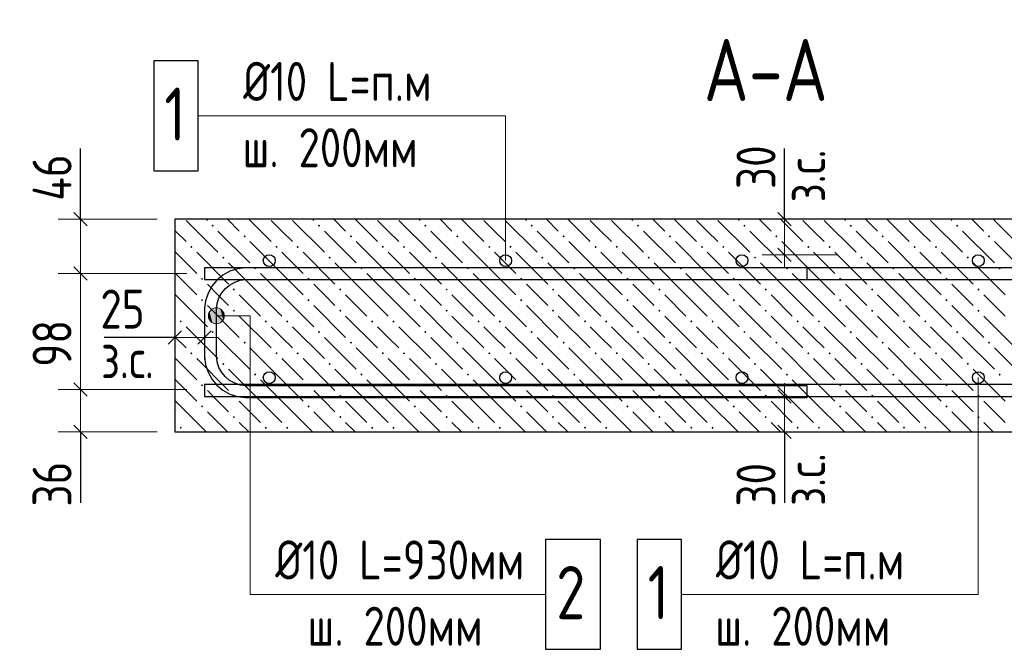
# Model space of a CAD drawing. Header units: millimetres. Extents: x 40580 to 1168286, y -220995 to 81020.
# Tile 141 of 194: x 443527 to 449082, y -100320 to -96767. Entities that reach past the tile are written whole.
import ezdxf

# ---------------------------------------------------------------- set-up
doc = ezdxf.new("R2010")
doc.units = ezdxf.units.MM
for name, color, linetype, lineweight in [('Standard', 7, 'Continuous', 25), ('ЖБ Перекрытие верхний уровень', 7, 'Continuous', 35), ('Позиционная метка линия выноска', 7, 'Continuous', 13), ('Позиционная метка номер позиции', 7, 'Continuous', 13), ('Фоновоя арматура Х1', 52, 'Continuous', 25)]:
    doc.layers.add(name, color=color, linetype=linetype, lineweight=lineweight)
doc.layers.add('Размерная выноска', color=7, linetype='Continuous')
doc.styles.add('GOST 2.304', font='isocpeur.ttf', dxfattribs={"width": 0.8})
doc.styles.add('GOST 2.304-81', font='txt')

msp = doc.modelspace()

# ---------------------------------------------------------------- hatches: boundary and pattern name
at = {"layer": 'ЖБ Перекрытие верхний уровень', "linetype": 'Continuous', "lineweight": 13, "transparency": 33554687}
for points in [[(444609.1, -97929.7), (444615.7, -97923.2), (444622.1, -97929.7), (444615.7, -97936.2)], [(445209.1, -97929.7), (445215.7, -97923.2), (445222.1, -97929.7), (445215.7, -97936.2)], [(445809.1, -97929.7), (445815.7, -97923.2), (445822.1, -97929.7), (445815.7, -97936.2)], [(446409.1, -97929.7), (446415.7, -97923.2), (446422.1, -97929.7), (446415.7, -97936.2)], [(447009.1, -97929.7), (447015.7, -97923.2), (447022.1, -97929.7), (447015.7, -97936.2)], [(447609.1, -97929.7), (447615.7, -97923.2), (447622.1, -97929.7), (447615.7, -97936.2)], [(448209.1, -97929.7), (448215.7, -97923.2), (448222.1, -97929.7), (448215.7, -97936.2)], [(448809.1, -97929.7), (448815.7, -97923.2), (448822.1, -97929.7), (448815.7, -97936.2)], [(444789.1, -97989.7), (444795.7, -97983.2), (444802.2, -97989.7), (444795.7, -97996.2)], [(445389.1, -97989.7), (445395.7, -97983.2), (445402.2, -97989.7), (445395.7, -97996.2)], [(445989.1, -97989.7), (445995.7, -97983.2), (446002.2, -97989.7), (445995.7, -97996.2)], [(446589.1, -97989.7), (446595.7, -97983.2), (446602.2, -97989.7), (446595.7, -97996.2)], [(447189.1, -97989.7), (447195.7, -97983.2), (447202.2, -97989.7), (447195.7, -97996.2)], [(447789.1, -97989.7), (447795.7, -97983.2), (447802.2, -97989.7), (447795.7, -97996.2)], [(448389.1, -97989.7), (448395.7, -97983.2), (448402.2, -97989.7), (448395.7, -97996.2)], [(448989.1, -97989.7), (448995.7, -97983.2), (449002.2, -97989.7), (448995.7, -97996.2)], [(444489.1, -98049.7), (444495.7, -98043.2), (444502.2, -98049.7), (444495.7, -98056.2)], [(444969.1, -98049.7), (444975.6, -98043.2), (444982.2, -98049.7), (444975.6, -98056.2)], [(445089.1, -98049.7), (445095.7, -98043.2), (445102.2, -98049.7), (445095.7, -98056.2)], [(445569.1, -98049.7), (445575.6, -98043.2), (445582.2, -98049.7), (445575.6, -98056.2)], [(445689.1, -98049.7), (445695.7, -98043.2), (445702.2, -98049.7), (445695.7, -98056.2)], [(446169.1, -98049.7), (446175.6, -98043.2), (446182.2, -98049.7), (446175.6, -98056.2)], [(446289.1, -98049.7), (446295.7, -98043.2), (446302.2, -98049.7), (446295.7, -98056.2)], [(446769.1, -98049.7), (446775.6, -98043.2), (446782.2, -98049.7), (446775.6, -98056.2)], [(446889.1, -98049.7), (446895.7, -98043.2), (446902.2, -98049.7), (446895.7, -98056.2)], [(447369.1, -98049.7), (447375.6, -98043.2), (447382.2, -98049.7), (447375.6, -98056.2)], [(447489.1, -98049.7), (447495.7, -98043.2), (447502.2, -98049.7), (447495.7, -98056.2)], [(447969.1, -98049.7), (447975.6, -98043.2), (447982.2, -98049.7), (447975.6, -98056.2)], [(448089.1, -98049.7), (448095.7, -98043.2), (448102.2, -98049.7), (448095.7, -98056.2)], [(448569.1, -98049.7), (448575.6, -98043.2), (448582.2, -98049.7), (448575.6, -98056.2)], [(448689.1, -98049.7), (448695.7, -98043.2), (448702.2, -98049.7), (448695.7, -98056.2)], [(444669.1, -98109.7), (444675.6, -98103.2), (444682.2, -98109.7), (444675.6, -98116.2)], [(445269.1, -98109.7), (445275.6, -98103.2), (445282.2, -98109.7), (445275.6, -98116.2)], [(445869.1, -98109.7), (445875.6, -98103.2), (445882.2, -98109.7), (445875.6, -98116.2)], [(446469.1, -98109.7), (446475.6, -98103.2), (446482.2, -98109.7), (446475.6, -98116.2)], [(447069.1, -98109.7), (447075.6, -98103.2), (447082.2, -98109.7), (447075.6, -98116.2)], [(447669.1, -98109.7), (447675.6, -98103.2), (447682.2, -98109.7), (447675.6, -98116.2)], [(448269.1, -98109.7), (448275.6, -98103.2), (448282.2, -98109.7), (448275.6, -98116.2)], [(448869.1, -98109.7), (448875.6, -98103.2), (448882.2, -98109.7), (448875.6, -98116.2)], [(444849.1, -98169.7), (444855.6, -98163.2), (444862.1, -98169.7), (444855.6, -98176.2)], [(445449.1, -98169.7), (445455.6, -98163.2), (445462.1, -98169.7), (445455.6, -98176.2)], [(446049.1, -98169.7), (446055.6, -98163.2), (446062.1, -98169.7), (446055.6, -98176.2)], [(446649.1, -98169.7), (446655.6, -98163.2), (446662.1, -98169.7), (446655.6, -98176.2)], [(447249.1, -98169.7), (447255.6, -98163.2), (447262.1, -98169.7), (447255.6, -98176.2)], [(447849.1, -98169.7), (447855.6, -98163.2), (447862.1, -98169.7), (447855.6, -98176.2)], [(448449.1, -98169.7), (448455.6, -98163.2), (448462.1, -98169.7), (448455.6, -98176.2)], [(449049.1, -98169.7), (449055.6, -98163.2), (449062.1, -98169.7), (449055.6, -98176.2)], [(444549.1, -98229.7), (444555.6, -98223.2), (444562.1, -98229.7), (444555.6, -98236.2)], [(445149.1, -98229.7), (445155.6, -98223.2), (445162.1, -98229.7), (445155.6, -98236.2)], [(445749.1, -98229.7), (445755.6, -98223.2), (445762.1, -98229.7), (445755.6, -98236.2)], [(446349.1, -98229.7), (446355.6, -98223.2), (446362.1, -98229.7), (446355.6, -98236.2)], [(446949.1, -98229.7), (446955.6, -98223.2), (446962.1, -98229.7), (446955.6, -98236.2)], [(447549.1, -98229.7), (447555.6, -98223.2), (447562.1, -98229.7), (447555.6, -98236.2)], [(448149.1, -98229.7), (448155.6, -98223.2), (448162.1, -98229.7), (448155.6, -98236.2)], [(448749.1, -98229.7), (448755.6, -98223.2), (448762.1, -98229.7), (448755.6, -98236.2)], [(444729.2, -98289.7), (444735.6, -98283.2), (444742.1, -98289.7), (444735.6, -98296.2)], [(445329.2, -98289.7), (445335.6, -98283.2), (445342.1, -98289.7), (445335.6, -98296.2)], [(445929.2, -98289.7), (445935.6, -98283.2), (445942.1, -98289.7), (445935.6, -98296.2)], [(446529.2, -98289.7), (446535.6, -98283.2), (446542.1, -98289.7), (446535.6, -98296.2)], [(447129.2, -98289.7), (447135.6, -98283.2), (447142.1, -98289.7), (447135.6, -98296.2)], [(447729.2, -98289.7), (447735.6, -98283.2), (447742.1, -98289.7), (447735.6, -98296.2)], [(448329.2, -98289.7), (448335.6, -98283.2), (448342.1, -98289.7), (448335.6, -98296.2)], [(448929.2, -98289.7), (448935.6, -98283.2), (448942.1, -98289.7), (448935.6, -98296.2)], [(444549.1, -98349.7), (444555.6, -98343.2), (444562.1, -98349.7), (444555.6, -98356.2)], [(445149.1, -98349.7), (445155.6, -98343.2), (445162.1, -98349.7), (445155.6, -98356.2)], [(445749.1, -98349.7), (445755.6, -98343.2), (445762.1, -98349.7), (445755.6, -98356.2)], [(446349.1, -98349.7), (446355.6, -98343.2), (446362.1, -98349.7), (446355.6, -98356.2)], [(446949.1, -98349.7), (446955.6, -98343.2), (446962.1, -98349.7), (446955.6, -98356.2)], [(447549.1, -98349.7), (447555.6, -98343.2), (447562.1, -98349.7), (447555.6, -98356.2)], [(448149.1, -98349.7), (448155.6, -98343.2), (448162.1, -98349.7), (448155.6, -98356.2)], [(448749.1, -98349.7), (448755.6, -98343.2), (448762.1, -98349.7), (448755.6, -98356.2)], [(444729.2, -98409.7), (444735.6, -98403.2), (444742.1, -98409.7), (444735.6, -98416.2)], [(445329.2, -98409.7), (445335.6, -98403.2), (445342.1, -98409.7), (445335.6, -98416.2)], [(445929.2, -98409.7), (445935.6, -98403.2), (445942.1, -98409.7), (445935.6, -98416.2)], [(446529.2, -98409.7), (446535.6, -98403.2), (446542.1, -98409.7), (446535.6, -98416.2)], [(447129.2, -98409.7), (447135.6, -98403.2), (447142.1, -98409.7), (447135.6, -98416.2)], [(447729.2, -98409.7), (447735.6, -98403.2), (447742.1, -98409.7), (447735.6, -98416.2)], [(448329.2, -98409.7), (448335.6, -98403.2), (448342.1, -98409.7), (448335.6, -98416.2)], [(448929.2, -98409.7), (448935.6, -98403.2), (448942.1, -98409.7), (448935.6, -98416.2)], [(444429.2, -98469.7), (444435.6, -98463.2), (444442.1, -98469.7), (444435.6, -98476.2)], [(444909.1, -98469.7), (444915.7, -98463.2), (444922.1, -98469.7), (444915.7, -98476.2)], [(445029.2, -98469.7), (445035.6, -98463.2), (445042.1, -98469.7), (445035.6, -98476.2)], [(445509.1, -98469.7), (445515.7, -98463.2), (445522.1, -98469.7), (445515.7, -98476.2)], [(445629.2, -98469.7), (445635.6, -98463.2), (445642.1, -98469.7), (445635.6, -98476.2)], [(446109.1, -98469.7), (446115.7, -98463.2), (446122.1, -98469.7), (446115.7, -98476.2)], [(446229.2, -98469.7), (446235.6, -98463.2), (446242.1, -98469.7), (446235.6, -98476.2)], [(446709.1, -98469.7), (446715.7, -98463.2), (446722.1, -98469.7), (446715.7, -98476.2)], [(446829.2, -98469.7), (446835.6, -98463.2), (446842.1, -98469.7), (446835.6, -98476.2)], [(447309.1, -98469.7), (447315.7, -98463.2), (447322.1, -98469.7), (447315.7, -98476.2)], [(447429.2, -98469.7), (447435.6, -98463.2), (447442.1, -98469.7), (447435.6, -98476.2)], [(447909.1, -98469.7), (447915.7, -98463.2), (447922.1, -98469.7), (447915.7, -98476.2)], [(448029.2, -98469.7), (448035.6, -98463.2), (448042.1, -98469.7), (448035.6, -98476.2)], [(448509.1, -98469.7), (448515.7, -98463.2), (448522.1, -98469.7), (448515.7, -98476.2)], [(448629.2, -98469.7), (448635.6, -98463.2), (448642.1, -98469.7), (448635.6, -98476.2)], [(444609.1, -98529.7), (444615.7, -98523.2), (444622.1, -98529.7), (444615.7, -98536.2)], [(445209.1, -98529.7), (445215.7, -98523.2), (445222.1, -98529.7), (445215.7, -98536.2)], [(445809.1, -98529.7), (445815.7, -98523.2), (445822.1, -98529.7), (445815.7, -98536.2)], [(446409.1, -98529.7), (446415.7, -98523.2), (446422.1, -98529.7), (446415.7, -98536.2)], [(447009.1, -98529.7), (447015.7, -98523.2), (447022.1, -98529.7), (447015.7, -98536.2)], [(447609.1, -98529.7), (447615.7, -98523.2), (447622.1, -98529.7), (447615.7, -98536.2)], [(448209.1, -98529.7), (448215.7, -98523.2), (448222.1, -98529.7), (448215.7, -98536.2)], [(448809.1, -98529.7), (448815.7, -98523.2), (448822.1, -98529.7), (448815.7, -98536.2)], [(444789.1, -98589.7), (444795.7, -98583.2), (444802.2, -98589.7), (444795.7, -98596.2)], [(445389.1, -98589.7), (445395.7, -98583.2), (445402.2, -98589.7), (445395.7, -98596.2)], [(445989.1, -98589.7), (445995.7, -98583.2), (446002.2, -98589.7), (445995.7, -98596.2)], [(446589.1, -98589.7), (446595.7, -98583.2), (446602.2, -98589.7), (446595.7, -98596.2)], [(447189.1, -98589.7), (447195.7, -98583.2), (447202.2, -98589.7), (447195.7, -98596.2)], [(447789.1, -98589.7), (447795.7, -98583.2), (447802.2, -98589.7), (447795.7, -98596.2)], [(448389.1, -98589.7), (448395.7, -98583.2), (448402.2, -98589.7), (448395.7, -98596.2)], [(448989.1, -98589.7), (448995.7, -98583.2), (449002.2, -98589.7), (448995.7, -98596.2)], [(444489.1, -98649.7), (444495.7, -98643.2), (444502.2, -98649.7), (444495.7, -98656.2)], [(444969.1, -98649.7), (444975.6, -98643.2), (444982.2, -98649.7), (444975.6, -98656.2)], [(445089.1, -98649.7), (445095.7, -98643.2), (445102.2, -98649.7), (445095.7, -98656.2)], [(445569.1, -98649.7), (445575.6, -98643.2), (445582.2, -98649.7), (445575.6, -98656.2)], [(445689.1, -98649.7), (445695.7, -98643.2), (445702.2, -98649.7), (445695.7, -98656.2)], [(446169.1, -98649.7), (446175.6, -98643.2), (446182.2, -98649.7), (446175.6, -98656.2)], [(446289.1, -98649.7), (446295.7, -98643.2), (446302.2, -98649.7), (446295.7, -98656.2)], [(446769.1, -98649.7), (446775.6, -98643.2), (446782.2, -98649.7), (446775.6, -98656.2)], [(446889.1, -98649.7), (446895.7, -98643.2), (446902.2, -98649.7), (446895.7, -98656.2)], [(447369.1, -98649.7), (447375.6, -98643.2), (447382.2, -98649.7), (447375.6, -98656.2)], [(447489.1, -98649.7), (447495.7, -98643.2), (447502.2, -98649.7), (447495.7, -98656.2)], [(447969.1, -98649.7), (447975.6, -98643.2), (447982.2, -98649.7), (447975.6, -98656.2)], [(448089.1, -98649.7), (448095.7, -98643.2), (448102.2, -98649.7), (448095.7, -98656.2)], [(448569.1, -98649.7), (448575.6, -98643.2), (448582.2, -98649.7), (448575.6, -98656.2)], [(448689.1, -98649.7), (448695.7, -98643.2), (448702.2, -98649.7), (448695.7, -98656.2)], [(444669.1, -98709.7), (444675.6, -98703.2), (444682.2, -98709.7), (444675.6, -98716.2)], [(445269.1, -98709.7), (445275.6, -98703.2), (445282.2, -98709.7), (445275.6, -98716.2)], [(445869.1, -98709.7), (445875.6, -98703.2), (445882.2, -98709.7), (445875.6, -98716.2)], [(446469.1, -98709.7), (446475.6, -98703.2), (446482.2, -98709.7), (446475.6, -98716.2)], [(447069.1, -98709.7), (447075.6, -98703.2), (447082.2, -98709.7), (447075.6, -98716.2)], [(447669.1, -98709.7), (447675.6, -98703.2), (447682.2, -98709.7), (447675.6, -98716.2)], [(448269.1, -98709.7), (448275.6, -98703.2), (448282.2, -98709.7), (448275.6, -98716.2)], [(448869.1, -98709.7), (448875.6, -98703.2), (448882.2, -98709.7), (448875.6, -98716.2)], [(444849.1, -98769.7), (444855.6, -98763.2), (444862.1, -98769.7), (444855.6, -98776.2)], [(445449.1, -98769.7), (445455.6, -98763.2), (445462.1, -98769.7), (445455.6, -98776.2)], [(446049.1, -98769.7), (446055.6, -98763.2), (446062.1, -98769.7), (446055.6, -98776.2)], [(446649.1, -98769.7), (446655.6, -98763.2), (446662.1, -98769.7), (446655.6, -98776.2)], [(447249.1, -98769.7), (447255.6, -98763.2), (447262.1, -98769.7), (447255.6, -98776.2)], [(447849.1, -98769.7), (447855.6, -98763.2), (447862.1, -98769.7), (447855.6, -98776.2)], [(448449.1, -98769.7), (448455.6, -98763.2), (448462.1, -98769.7), (448455.6, -98776.2)], [(449049.1, -98769.7), (449055.6, -98763.2), (449062.1, -98769.7), (449055.6, -98776.2)], [(444549.1, -98829.7), (444555.6, -98823.2), (444562.1, -98829.7), (444555.6, -98836.2)], [(445149.1, -98829.7), (445155.6, -98823.2), (445162.1, -98829.7), (445155.6, -98836.2)], [(445749.1, -98829.7), (445755.6, -98823.2), (445762.1, -98829.7), (445755.6, -98836.2)], [(446349.1, -98829.7), (446355.6, -98823.2), (446362.1, -98829.7), (446355.6, -98836.2)], [(446949.1, -98829.7), (446955.6, -98823.2), (446962.1, -98829.7), (446955.6, -98836.2)], [(447549.1, -98829.7), (447555.6, -98823.2), (447562.1, -98829.7), (447555.6, -98836.2)], [(448149.1, -98829.7), (448155.6, -98823.2), (448162.1, -98829.7), (448155.6, -98836.2)], [(448749.1, -98829.7), (448755.6, -98823.2), (448762.1, -98829.7), (448755.6, -98836.2)], [(444729.2, -98889.7), (444735.6, -98883.2), (444742.1, -98889.7), (444735.6, -98896.2)], [(445329.2, -98889.7), (445335.6, -98883.2), (445342.1, -98889.7), (445335.6, -98896.2)], [(445929.2, -98889.7), (445935.6, -98883.2), (445942.1, -98889.7), (445935.6, -98896.2)], [(446529.2, -98889.7), (446535.6, -98883.2), (446542.1, -98889.7), (446535.6, -98896.2)], [(447129.2, -98889.7), (447135.6, -98883.2), (447142.1, -98889.7), (447135.6, -98896.2)], [(447729.2, -98889.7), (447735.6, -98883.2), (447742.1, -98889.7), (447735.6, -98896.2)], [(448329.2, -98889.7), (448335.6, -98883.2), (448342.1, -98889.7), (448335.6, -98896.2)], [(448929.2, -98889.7), (448935.6, -98883.2), (448942.1, -98889.7), (448935.6, -98896.2)], [(444549.1, -98949.7), (444555.6, -98943.2), (444562.1, -98949.7), (444555.6, -98956.2)], [(445149.1, -98949.7), (445155.6, -98943.2), (445162.1, -98949.7), (445155.6, -98956.2)], [(445749.1, -98949.7), (445755.6, -98943.2), (445762.1, -98949.7), (445755.6, -98956.2)], [(446349.1, -98949.7), (446355.6, -98943.2), (446362.1, -98949.7), (446355.6, -98956.2)], [(446949.1, -98949.7), (446955.6, -98943.2), (446962.1, -98949.7), (446955.6, -98956.2)], [(447549.1, -98949.7), (447555.6, -98943.2), (447562.1, -98949.7), (447555.6, -98956.2)], [(448149.1, -98949.7), (448155.6, -98943.2), (448162.1, -98949.7), (448155.6, -98956.2)], [(448749.1, -98949.7), (448755.6, -98943.2), (448762.1, -98949.7), (448755.6, -98956.2)], [(444729.2, -99009.7), (444735.6, -99003.2), (444742.1, -99009.7), (444735.6, -99016.2)], [(445329.2, -99009.7), (445335.6, -99003.2), (445342.1, -99009.7), (445335.6, -99016.2)], [(445929.2, -99009.7), (445935.6, -99003.2), (445942.1, -99009.7), (445935.6, -99016.2)], [(446529.2, -99009.7), (446535.6, -99003.2), (446542.1, -99009.7), (446535.6, -99016.2)], [(447129.2, -99009.7), (447135.6, -99003.2), (447142.1, -99009.7), (447135.6, -99016.2)], [(447729.2, -99009.7), (447735.6, -99003.2), (447742.1, -99009.7), (447735.6, -99016.2)], [(448329.2, -99009.7), (448335.6, -99003.2), (448342.1, -99009.7), (448335.6, -99016.2)], [(448929.2, -99009.7), (448935.6, -99003.2), (448942.1, -99009.7), (448935.6, -99016.2)], [(444429.2, -99069.7), (444435.6, -99063.2), (444442.1, -99069.7), (444435.6, -99076.2)], [(444909.1, -99069.7), (444915.7, -99063.2), (444922.1, -99069.7), (444915.7, -99076.2)], [(445029.2, -99069.7), (445035.6, -99063.2), (445042.1, -99069.7), (445035.6, -99076.2)], [(445509.1, -99069.7), (445515.7, -99063.2), (445522.1, -99069.7), (445515.7, -99076.2)], [(445629.2, -99069.7), (445635.6, -99063.2), (445642.1, -99069.7), (445635.6, -99076.2)], [(446109.1, -99069.7), (446115.7, -99063.2), (446122.1, -99069.7), (446115.7, -99076.2)], [(446229.2, -99069.7), (446235.6, -99063.2), (446242.1, -99069.7), (446235.6, -99076.2)], [(446709.1, -99069.7), (446715.7, -99063.2), (446722.1, -99069.7), (446715.7, -99076.2)], [(446829.2, -99069.7), (446835.6, -99063.2), (446842.1, -99069.7), (446835.6, -99076.2)], [(447309.1, -99069.7), (447315.7, -99063.2), (447322.1, -99069.7), (447315.7, -99076.2)], [(447429.2, -99069.7), (447435.6, -99063.2), (447442.1, -99069.7), (447435.6, -99076.2)], [(447909.1, -99069.7), (447915.7, -99063.2), (447922.1, -99069.7), (447915.7, -99076.2)], [(448029.2, -99069.7), (448035.6, -99063.2), (448042.1, -99069.7), (448035.6, -99076.2)], [(448509.1, -99069.7), (448515.7, -99063.2), (448522.1, -99069.7), (448515.7, -99076.2)], [(448629.2, -99069.7), (448635.6, -99063.2), (448642.1, -99069.7), (448635.6, -99076.2)]]:
    msp.add_hatch(color=7, dxfattribs=at).paths.add_polyline_path(points, flags=16)
at = {"layer": 'Позиционная метка линия выноска', "linetype": 'Continuous', "lineweight": 13, "transparency": 33554687}
for points in [[(444597.6, -98460.7), (444597.6, -98415.6), (444591.3, -98438.1)], [(444613.8, -98476.9), (444613.8, -98399.4), (444597.6, -98415.6)], [(444613.8, -98476.9), (444597.6, -98415.6), (444597.6, -98460.7)], [(444636.3, -98483.1), (444636.3, -98393.1), (444613.8, -98399.4)], [(444636.3, -98483.1), (444613.8, -98399.4), (444613.8, -98476.9)], [(444658.8, -98476.9), (444658.8, -98399.4), (444636.3, -98393.1)], [(444658.8, -98476.9), (444636.3, -98393.1), (444636.3, -98483.1)], [(444675, -98460.7), (444675, -98415.6), (444658.8, -98399.4)], [(444675, -98460.7), (444658.8, -98399.4), (444658.8, -98476.9)], [(444675, -98415.6), (444675, -98460.7), (444681.3, -98438.1)]]:
    msp.add_hatch(color=7, dxfattribs=at).paths.add_polyline_path(points)

# ---------------------------------------------------------------- linework, layer by layer
at = {"color": 38, "linetype": 'Continuous', "lineweight": 25, "true_color": 0x5f1e0f, "transparency": 33554687}
msp.add_lwpolyline([(447969.6, -98166.6), (444798.3, -98166.6), (444756.4, -98172.4), (444712.9, -98186.8), (444672.8, -98209.2), (444639.8, -98236.8), (444612.2, -98269.8), (444589.8, -98309.9), (444575.4, -98353.4), (444569.6, -98395.3), (444569.6, -98671.2), (444575.4, -98713.1), (444589.8, -98756.6), (444612.2, -98796.7), (444639.8, -98829.7), (444672.8, -98857.3), (444712.9, -98879.7), (444756.4, -98894.1), (444798.3, -98899.9), (447969.6, -98899.9), (447969.6, -98833.3), (444802.9, -98833.3), (444771.6, -98828.9), (444739.9, -98818.4), (444710.8, -98802.2), (444687.1, -98782.4), (444667.4, -98758.7), (444651.1, -98729.7), (444640.6, -98697.9), (444636.3, -98666.6), (444636.3, -98399.9), (444640.6, -98368.6), (444651.1, -98336.8), (444667.4, -98307.8), (444687.1, -98284.1), (444710.8, -98264.4), (444739.9, -98248.1), (444771.6, -98237.6), (444802.9, -98233.3), (447969.6, -98233.3), (447969.6, -98166.6)], dxfattribs=at)
msp.add_lwpolyline([(447969.6, -98166.6), (444798.3, -98166.6), (444756.4, -98172.4), (444712.9, -98186.8), (444672.8, -98209.2), (444639.8, -98236.8), (444612.2, -98269.8), (444589.8, -98309.9), (444575.4, -98353.4), (444569.6, -98395.3), (444569.6, -98671.2), (444575.4, -98713.1), (444589.8, -98756.6), (444612.2, -98796.7), (444639.8, -98829.7), (444672.8, -98857.3), (444712.9, -98879.7), (444756.4, -98894.1), (444798.3, -98899.9), (447969.6, -98899.9), (447969.6, -98833.3), (444802.9, -98833.3), (444771.6, -98828.9), (444739.9, -98818.4), (444710.8, -98802.2), (444687.1, -98782.4), (444667.4, -98758.7), (444651.1, -98729.7), (444640.6, -98697.9), (444636.3, -98666.6), (444636.3, -98399.9), (444640.6, -98368.6), (444651.1, -98336.8), (444667.4, -98307.8), (444687.1, -98284.1), (444710.8, -98264.4), (444739.9, -98248.1), (444771.6, -98237.6), (444802.9, -98233.3), (447969.6, -98233.3), (447969.6, -98166.6)], dxfattribs=at)
msp.add_lwpolyline([(447969.6, -98166.6), (444798.3, -98166.6), (444756.4, -98172.4), (444712.9, -98186.8), (444672.8, -98209.2), (444639.8, -98236.8), (444612.2, -98269.8), (444589.8, -98309.9), (444575.4, -98353.4), (444569.6, -98395.3), (444569.6, -98671.2), (444575.4, -98713.1), (444589.8, -98756.6), (444612.2, -98796.7), (444639.8, -98829.7), (444672.8, -98857.3), (444712.9, -98879.7), (444756.4, -98894.1), (444798.3, -98899.9), (447969.6, -98899.9), (447969.6, -98833.3), (444802.9, -98833.3), (444771.6, -98828.9), (444739.9, -98818.4), (444710.8, -98802.2), (444687.1, -98782.4), (444667.4, -98758.7), (444651.1, -98729.7), (444640.6, -98697.9), (444636.3, -98666.6), (444636.3, -98399.9), (444640.6, -98368.6), (444651.1, -98336.8), (444667.4, -98307.8), (444687.1, -98284.1), (444710.8, -98264.4), (444739.9, -98248.1), (444771.6, -98237.6), (444802.9, -98233.3), (447969.6, -98233.3), (447969.6, -98166.6)], dxfattribs=at)
at = {"layer": 'Standard', "color": 7, "linetype": 'Continuous', "lineweight": 13, "transparency": 33554687}
for p, q in [((443832.1, -97855.8), (443907.1, -97930.8)), ((443869.6, -97893.3), (443869.6, -97818.3)), ((447878.6, -97930.8), (447803.6, -97855.8)), ((447841.1, -97893.3), (447841.1, -97818.3)), ((443869.6, -97893.3), (443869.6, -98199.9)), ((447841.1, -98093.3), (447841.1, -97893.3)), ((447878.6, -98130.8), (447803.6, -98055.8)), ((447841.1, -98093.3), (447841.1, -98168.3)), ((443832.1, -98162.4), (443907.1, -98237.4)), ((443869.6, -98199.9), (443869.6, -98853.3)), ((444440.4, -98522.4), (444365.4, -98597.4)), ((444607.1, -98522.4), (444532.1, -98597.4)), ((444402.9, -98559.9), (444327.9, -98559.9)), ((444569.6, -98559.9), (444402.9, -98559.9)), ((444569.6, -98559.9), (444644.6, -98559.9)), ((443832.1, -98815.8), (443907.1, -98890.8)), ((443869.6, -98853.3), (443869.6, -99093.3)), ((447803.6, -98855.8), (447878.6, -98930.8)), ((447841.1, -98893.3), (447841.1, -98818.3)), ((447841.1, -98893.3), (447841.1, -99093.3)), ((443832.1, -99055.8), (443907.1, -99130.8)), ((443869.6, -99093.3), (443869.6, -99168.3)), ((447803.6, -99055.8), (447878.6, -99130.8)), ((447841.1, -99093.3), (447841.1, -99168.3))]:
    msp.add_line(p, q, dxfattribs=at)
at = {"layer": 'Standard', "color": 251, "linetype": 'Continuous', "lineweight": 13, "true_color": 0x656565, "transparency": 33554687}
for p, q in [((443869.6, -97893.3), (443744.6, -97893.3)), ((443869.6, -97893.3), (443994.6, -97893.3)), ((443869.6, -97893.3), (444302.9, -97893.3)), ((447841.1, -97893.3), (447716.1, -97893.3)), ((447841.1, -97893.3), (447966.1, -97893.3)), ((447841.1, -97893.3), (448141.1, -97893.3)), ((447841.1, -98093.3), (447716.1, -98093.3)), ((447841.1, -98093.3), (447966.1, -98093.3)), ((447841.1, -98093.3), (448139.5, -98093.3)), ((443869.6, -98199.9), (443744.6, -98199.9)), ((443869.6, -98199.9), (443994.6, -98199.9)), ((443869.6, -98199.9), (444469.6, -98199.9)), ((444402.9, -98559.9), (444402.9, -98434.9)), ((444569.6, -98559.9), (444569.6, -98434.9)), ((444402.9, -98559.9), (444402.9, -98684.9)), ((444402.9, -98559.9), (444402.9, -98726.6)), ((444569.6, -98559.9), (444569.6, -98684.9)), ((444569.6, -98559.9), (444569.6, -98659.9)), ((443869.6, -98853.3), (443744.6, -98853.3)), ((443869.6, -98853.3), (443994.6, -98853.3)), ((443869.6, -98853.3), (444469.6, -98853.3)), ((447841.1, -98893.3), (447716.1, -98893.3)), ((447841.1, -98893.3), (447966.1, -98893.3)), ((447841.1, -98893.3), (448139.5, -98893.3)), ((443869.6, -99093.3), (443744.6, -99093.3)), ((443869.6, -99093.3), (443994.6, -99093.3)), ((443869.6, -99093.3), (444302.9, -99093.3)), ((447841.1, -99093.3), (447716.1, -99093.3)), ((447841.1, -99093.3), (447966.1, -99093.3))]:
    msp.add_line(p, q, dxfattribs=at)
msp.add_lwpolyline([(447841.1, -99093.3), (448062.6, -99093.3), (448062.6, -99093.3), (448141.1, -99093.3)], dxfattribs=at)
at = {"layer": 'ЖБ Перекрытие верхний уровень', "color": 7, "linetype": 'Continuous', "lineweight": -3, "transparency": 33554687}
for p, q in [((451069.6, -97893.3), (444402.9, -97893.3)), ((444402.9, -97893.3), (444402.9, -99093.3)), ((444402.9, -99093.3), (451069.6, -99093.3))]:
    msp.add_line(p, q, dxfattribs=at)
at = {"layer": 'ЖБ Перекрытие верхний уровень', "color": 9, "linetype": 'Continuous', "lineweight": 13, "true_color": 0xc7c7c7, "transparency": 33554687}
for p, q in [((444465.6, -97899.7), (444645.6, -98079.7)), ((444579.2, -97893.3), (444585.6, -97899.7)), ((444699.2, -97893.3), (444765.6, -97959.7)), ((444819.2, -97893.3), (444945.6, -98019.7)), ((445005.6, -97959.7), (444945.6, -97899.7)), ((445065.6, -97899.7), (445245.6, -98079.7)), ((445179.2, -97893.3), (445185.6, -97899.7)), ((445299.2, -97893.3), (445365.6, -97959.7)), ((445419.2, -97893.3), (445545.6, -98019.7)), ((445605.6, -97959.7), (445545.6, -97899.7)), ((445665.6, -97899.7), (445845.6, -98079.7)), ((445779.2, -97893.3), (445785.6, -97899.7)), ((445899.2, -97893.3), (445965.6, -97959.7)), ((446019.2, -97893.3), (446145.6, -98019.7)), ((446205.6, -97959.7), (446145.6, -97899.7)), ((446265.6, -97899.7), (446445.6, -98079.7)), ((446379.2, -97893.3), (446385.6, -97899.7)), ((446499.2, -97893.3), (446565.6, -97959.7)), ((446619.2, -97893.3), (446745.6, -98019.7)), ((446805.6, -97959.7), (446745.6, -97899.7)), ((446865.6, -97899.7), (447045.6, -98079.7)), ((446979.2, -97893.3), (446985.6, -97899.7)), ((447099.2, -97893.3), (447165.6, -97959.7)), ((447219.2, -97893.3), (447345.6, -98019.7)), ((447405.6, -97959.7), (447345.6, -97899.7)), ((447465.6, -97899.7), (447645.6, -98079.7)), ((447579.2, -97893.3), (447585.6, -97899.7)), ((447699.2, -97893.3), (447765.6, -97959.7)), ((447819.2, -97893.3), (447945.6, -98019.7)), ((448005.6, -97959.7), (447945.6, -97899.7)), ((448065.6, -97899.7), (448245.6, -98079.7)), ((448179.2, -97893.3), (448185.6, -97899.7)), ((448299.2, -97893.3), (448365.6, -97959.7)), ((448419.2, -97893.3), (448545.6, -98019.7)), ((448605.6, -97959.7), (448545.6, -97899.7)), ((448665.6, -97899.7), (448845.6, -98079.7)), ((448779.2, -97893.3), (448785.6, -97899.7)), ((448899.2, -97893.3), (448965.6, -97959.7)), ((449019.2, -97893.3), (449145.6, -98019.7)), ((444405.6, -97959.7), (444402.9, -97957)), ((444465.6, -98019.7), (444405.6, -97959.7)), ((444645.6, -97959.7), (444825.7, -98139.7)), ((445065.6, -98019.7), (445005.6, -97959.7)), ((445245.6, -97959.7), (445425.7, -98139.7)), ((445665.6, -98019.7), (445605.6, -97959.7)), ((445845.6, -97959.7), (446025.7, -98139.7)), ((446265.6, -98019.7), (446205.6, -97959.7)), ((446445.6, -97959.7), (446625.7, -98139.7)), ((446865.6, -98019.7), (446805.6, -97959.7)), ((447045.6, -97959.7), (447225.7, -98139.7)), ((447465.6, -98019.7), (447405.6, -97959.7)), ((447645.6, -97959.7), (447825.7, -98139.7)), ((448065.6, -98019.7), (448005.6, -97959.7)), ((448245.6, -97959.7), (448425.7, -98139.7)), ((448665.6, -98019.7), (448605.6, -97959.7)), ((448845.6, -97959.7), (449025.7, -98139.7)), ((445005.6, -98199.7), (444825.7, -98019.7)), ((445605.6, -98199.7), (445425.7, -98019.7)), ((446205.6, -98199.7), (446025.7, -98019.7)), ((446805.6, -98199.7), (446625.7, -98019.7)), ((447405.6, -98199.7), (447225.7, -98019.7)), ((448005.6, -98199.7), (447825.7, -98019.7)), ((448605.6, -98199.7), (448425.7, -98019.7)), ((449205.6, -98199.7), (449025.7, -98019.7)), ((444405.6, -98079.7), (444525.7, -98199.7)), ((444525.7, -98079.7), (444705.6, -98259.7)), ((445005.6, -98079.7), (445125.7, -98199.7)), ((445125.7, -98079.7), (445305.6, -98259.7)), ((445605.6, -98079.7), (445725.7, -98199.7)), ((445725.7, -98079.7), (445905.6, -98259.7)), ((446205.6, -98079.7), (446325.7, -98199.7)), ((446325.7, -98079.7), (446505.6, -98259.7)), ((446805.6, -98079.7), (446925.7, -98199.7)), ((446925.7, -98079.7), (447105.6, -98259.7)), ((447405.6, -98079.7), (447525.7, -98199.7)), ((447525.7, -98079.7), (447705.6, -98259.7)), ((448005.6, -98079.7), (448125.7, -98199.7)), ((448125.7, -98079.7), (448305.6, -98259.7)), ((448605.6, -98079.7), (448725.7, -98199.7)), ((448725.7, -98079.7), (448905.6, -98259.7)), ((444885.6, -98319.7), (444705.6, -98139.7)), ((445485.6, -98319.7), (445305.6, -98139.7)), ((446085.6, -98319.7), (445905.6, -98139.7)), ((446685.6, -98319.7), (446505.6, -98139.7)), ((447285.6, -98319.7), (447105.6, -98139.7)), ((447885.6, -98319.7), (447705.6, -98139.7)), ((448485.6, -98319.7), (448305.6, -98139.7)), ((449085.6, -98319.7), (448905.6, -98139.7)), ((444405.6, -98199.7), (444402.9, -98197)), ((444405.6, -98199.7), (444525.7, -98319.7)), ((444885.6, -98199.7), (445005.6, -98319.7)), ((445005.6, -98199.7), (445125.7, -98319.7)), ((445485.6, -98199.7), (445605.6, -98319.7)), ((445605.6, -98199.7), (445725.7, -98319.7)), ((446085.6, -98199.7), (446205.6, -98319.7)), ((446205.6, -98199.7), (446325.7, -98319.7)), ((446685.6, -98199.7), (446805.6, -98319.7)), ((446805.6, -98199.7), (446925.7, -98319.7)), ((447285.6, -98199.7), (447405.6, -98319.7)), ((447405.6, -98199.7), (447525.7, -98319.7)), ((447885.6, -98199.7), (448005.6, -98319.7)), ((448005.6, -98199.7), (448125.7, -98319.7)), ((448485.6, -98199.7), (448605.6, -98319.7)), ((448605.6, -98199.7), (448725.7, -98319.7)), ((444645.6, -98319.7), (444585.6, -98259.7)), ((445245.6, -98319.7), (445185.6, -98259.7)), ((445845.6, -98319.7), (445785.6, -98259.7)), ((446445.6, -98319.7), (446385.6, -98259.7)), ((447045.6, -98319.7), (446985.6, -98259.7)), ((447645.6, -98319.7), (447585.6, -98259.7)), ((448245.6, -98319.7), (448185.6, -98259.7)), ((448845.6, -98319.7), (448785.6, -98259.7)), ((444402.9, -98317), (444405.6, -98319.7)), ((444405.6, -98319.7), (444585.6, -98499.7)), ((444705.6, -98379.7), (444645.6, -98319.7)), ((444765.6, -98319.7), (444885.6, -98439.7)), ((444885.6, -98319.7), (445005.6, -98439.7)), ((445005.6, -98319.7), (445185.6, -98499.7)), ((445305.6, -98379.7), (445245.6, -98319.7)), ((445365.6, -98319.7), (445485.6, -98439.7)), ((445485.6, -98319.7), (445605.6, -98439.7)), ((445605.6, -98319.7), (445785.6, -98499.7)), ((445905.6, -98379.7), (445845.6, -98319.7)), ((445965.6, -98319.7), (446085.6, -98439.7)), ((446085.6, -98319.7), (446205.6, -98439.7)), ((446205.6, -98319.7), (446385.6, -98499.7)), ((446505.6, -98379.7), (446445.6, -98319.7)), ((446565.6, -98319.7), (446685.6, -98439.7)), ((446685.6, -98319.7), (446805.6, -98439.7)), ((446805.6, -98319.7), (446985.6, -98499.7)), ((447105.6, -98379.7), (447045.6, -98319.7)), ((447165.6, -98319.7), (447285.6, -98439.7)), ((447285.6, -98319.7), (447405.6, -98439.7)), ((447405.6, -98319.7), (447585.6, -98499.7)), ((447705.6, -98379.7), (447645.6, -98319.7)), ((447765.6, -98319.7), (447885.6, -98439.7)), ((447885.6, -98319.7), (448005.6, -98439.7)), ((448005.6, -98319.7), (448185.6, -98499.7)), ((448305.6, -98379.7), (448245.6, -98319.7)), ((448365.6, -98319.7), (448485.6, -98439.7)), ((448485.6, -98319.7), (448605.6, -98439.7)), ((448605.6, -98319.7), (448785.6, -98499.7)), ((448905.6, -98379.7), (448845.6, -98319.7)), ((448965.6, -98319.7), (449085.6, -98439.7)), ((444585.6, -98379.7), (444765.6, -98559.7)), ((445185.6, -98379.7), (445365.6, -98559.7)), ((445785.6, -98379.7), (445965.6, -98559.7)), ((446385.6, -98379.7), (446565.6, -98559.7)), ((446985.6, -98379.7), (447165.6, -98559.7)), ((447585.6, -98379.7), (447765.6, -98559.7)), ((448185.6, -98379.7), (448365.6, -98559.7)), ((448785.6, -98379.7), (448965.6, -98559.7)), ((444402.9, -98437), (444405.6, -98439.7)), ((444765.6, -98439.7), (444945.6, -98619.7)), ((445365.6, -98439.7), (445545.6, -98619.7)), ((445965.6, -98439.7), (446145.6, -98619.7)), ((446565.6, -98439.7), (446745.6, -98619.7)), ((447165.6, -98439.7), (447345.6, -98619.7)), ((447765.6, -98439.7), (447945.6, -98619.7)), ((448365.6, -98439.7), (448545.6, -98619.7)), ((448965.6, -98439.7), (449145.6, -98619.7)), ((444465.6, -98499.7), (444645.6, -98679.7)), ((445005.6, -98559.7), (444945.6, -98499.7)), ((445065.6, -98499.7), (445245.6, -98679.7)), ((445605.6, -98559.7), (445545.6, -98499.7)), ((445665.6, -98499.7), (445845.6, -98679.7)), ((446205.6, -98559.7), (446145.6, -98499.7)), ((446265.6, -98499.7), (446445.6, -98679.7)), ((446805.6, -98559.7), (446745.6, -98499.7)), ((446865.6, -98499.7), (447045.6, -98679.7)), ((447405.6, -98559.7), (447345.6, -98499.7)), ((447465.6, -98499.7), (447645.6, -98679.7)), ((448005.6, -98559.7), (447945.6, -98499.7)), ((448065.6, -98499.7), (448245.6, -98679.7)), ((448605.6, -98559.7), (448545.6, -98499.7)), ((448665.6, -98499.7), (448845.6, -98679.7)), ((444405.6, -98559.7), (444402.9, -98557)), ((444465.6, -98619.7), (444405.6, -98559.7)), ((444645.6, -98559.7), (444825.7, -98739.7)), ((445065.6, -98619.7), (445005.6, -98559.7)), ((445245.6, -98559.7), (445425.7, -98739.7)), ((445665.6, -98619.7), (445605.6, -98559.7)), ((445845.6, -98559.7), (446025.7, -98739.7)), ((446265.6, -98619.7), (446205.6, -98559.7)), ((446445.6, -98559.7), (446625.7, -98739.7)), ((446865.6, -98619.7), (446805.6, -98559.7)), ((447045.6, -98559.7), (447225.7, -98739.7)), ((447465.6, -98619.7), (447405.6, -98559.7)), ((447645.6, -98559.7), (447825.7, -98739.7)), ((448065.6, -98619.7), (448005.6, -98559.7)), ((448245.6, -98559.7), (448425.7, -98739.7)), ((448665.6, -98619.7), (448605.6, -98559.7)), ((448845.6, -98559.7), (449025.7, -98739.7)), ((445005.6, -98799.7), (444825.7, -98619.7)), ((445605.6, -98799.7), (445425.7, -98619.7)), ((446205.6, -98799.7), (446025.7, -98619.7)), ((446805.6, -98799.7), (446625.7, -98619.7)), ((447405.6, -98799.7), (447225.7, -98619.7)), ((448005.6, -98799.7), (447825.7, -98619.7)), ((448605.6, -98799.7), (448425.7, -98619.7)), ((449205.6, -98799.7), (449025.7, -98619.7)), ((444405.6, -98679.7), (444525.7, -98799.7)), ((444525.7, -98679.7), (444705.6, -98859.7)), ((445005.6, -98679.7), (445125.7, -98799.7)), ((445125.7, -98679.7), (445305.6, -98859.7)), ((445605.6, -98679.7), (445725.7, -98799.7)), ((445725.7, -98679.7), (445905.6, -98859.7)), ((446205.6, -98679.7), (446325.7, -98799.7)), ((446325.7, -98679.7), (446505.6, -98859.7)), ((446805.6, -98679.7), (446925.7, -98799.7)), ((446925.7, -98679.7), (447105.6, -98859.7)), ((447405.6, -98679.7), (447525.7, -98799.7)), ((447525.7, -98679.7), (447705.6, -98859.7)), ((448005.6, -98679.7), (448125.7, -98799.7)), ((448125.7, -98679.7), (448305.6, -98859.7)), ((448605.6, -98679.7), (448725.7, -98799.7)), ((448725.7, -98679.7), (448905.6, -98859.7)), ((444885.6, -98919.7), (444705.6, -98739.7)), ((445485.6, -98919.7), (445305.6, -98739.7)), ((446085.6, -98919.7), (445905.6, -98739.7)), ((446685.6, -98919.7), (446505.6, -98739.7)), ((447285.6, -98919.7), (447105.6, -98739.7)), ((447885.6, -98919.7), (447705.6, -98739.7)), ((448485.6, -98919.7), (448305.6, -98739.7)), ((449085.6, -98919.7), (448905.6, -98739.7)), ((444405.6, -98799.7), (444402.9, -98797)), ((444405.6, -98799.7), (444525.7, -98919.7)), ((444885.6, -98799.7), (445005.6, -98919.7)), ((445005.6, -98799.7), (445125.7, -98919.7)), ((445485.6, -98799.7), (445605.6, -98919.7)), ((445605.6, -98799.7), (445725.7, -98919.7)), ((446085.6, -98799.7), (446205.6, -98919.7)), ((446205.6, -98799.7), (446325.7, -98919.7)), ((446685.6, -98799.7), (446805.6, -98919.7)), ((446805.6, -98799.7), (446925.7, -98919.7)), ((447285.6, -98799.7), (447405.6, -98919.7)), ((447405.6, -98799.7), (447525.7, -98919.7)), ((447885.6, -98799.7), (448005.6, -98919.7)), ((448005.6, -98799.7), (448125.7, -98919.7)), ((448485.6, -98799.7), (448605.6, -98919.7)), ((448605.6, -98799.7), (448725.7, -98919.7)), ((444645.6, -98919.7), (444585.6, -98859.7)), ((445245.6, -98919.7), (445185.6, -98859.7)), ((445845.6, -98919.7), (445785.6, -98859.7)), ((446445.6, -98919.7), (446385.6, -98859.7)), ((447045.6, -98919.7), (446985.6, -98859.7)), ((447645.6, -98919.7), (447585.6, -98859.7)), ((448245.6, -98919.7), (448185.6, -98859.7)), ((448845.6, -98919.7), (448785.6, -98859.7)), ((444402.9, -98917), (444405.6, -98919.7)), ((444405.6, -98919.7), (444579.2, -99093.3)), ((444705.6, -98979.7), (444645.6, -98919.7)), ((444765.6, -98919.7), (444885.6, -99039.7)), ((444885.6, -98919.7), (445005.6, -99039.7)), ((445005.6, -98919.7), (445179.2, -99093.3)), ((445305.6, -98979.7), (445245.6, -98919.7)), ((445365.6, -98919.7), (445485.6, -99039.7)), ((445485.6, -98919.7), (445605.6, -99039.7)), ((445605.6, -98919.7), (445779.2, -99093.3)), ((445905.6, -98979.7), (445845.6, -98919.7)), ((445965.6, -98919.7), (446085.6, -99039.7)), ((446085.6, -98919.7), (446205.6, -99039.7)), ((446205.6, -98919.7), (446379.2, -99093.3)), ((446505.6, -98979.7), (446445.6, -98919.7)), ((446565.6, -98919.7), (446685.6, -99039.7)), ((446685.6, -98919.7), (446805.6, -99039.7)), ((446805.6, -98919.7), (446979.2, -99093.3)), ((447105.6, -98979.7), (447045.6, -98919.7)), ((447165.6, -98919.7), (447285.6, -99039.7)), ((447285.6, -98919.7), (447405.6, -99039.7)), ((447405.6, -98919.7), (447579.2, -99093.3)), ((447705.6, -98979.7), (447645.6, -98919.7)), ((447765.6, -98919.7), (447885.6, -99039.7)), ((447885.6, -98919.7), (448005.6, -99039.7)), ((448005.6, -98919.7), (448179.2, -99093.3)), ((448305.6, -98979.7), (448245.6, -98919.7)), ((448365.6, -98919.7), (448485.6, -99039.7)), ((448485.6, -98919.7), (448605.6, -99039.7)), ((448605.6, -98919.7), (448779.2, -99093.3)), ((448905.6, -98979.7), (448845.6, -98919.7)), ((448965.6, -98919.7), (449085.6, -99039.7)), ((444585.6, -98979.7), (444699.2, -99093.3)), ((445185.6, -98979.7), (445299.2, -99093.3)), ((445785.6, -98979.7), (445899.2, -99093.3)), ((446385.6, -98979.7), (446499.2, -99093.3)), ((446985.6, -98979.7), (447099.2, -99093.3)), ((447585.6, -98979.7), (447699.2, -99093.3)), ((448185.6, -98979.7), (448299.2, -99093.3)), ((448785.6, -98979.7), (448899.2, -99093.3)), ((444402.9, -99037), (444405.6, -99039.7)), ((444765.6, -99039.7), (444819.2, -99093.3)), ((445365.6, -99039.7), (445419.2, -99093.3)), ((445965.6, -99039.7), (446019.2, -99093.3)), ((446565.6, -99039.7), (446619.2, -99093.3)), ((447165.6, -99039.7), (447219.2, -99093.3)), ((447765.6, -99039.7), (447819.2, -99093.3)), ((448365.6, -99039.7), (448419.2, -99093.3)), ((448965.6, -99039.7), (449019.2, -99093.3))]:
    msp.add_line(p, q, dxfattribs=at)
at = {"layer": 'Позиционная метка линия выноска', "color": 7, "linetype": 'Continuous', "lineweight": 13, "transparency": 33554687}
for p, q in [((444636.3, -98393.1), (444636.3, -98393.1)), ((444591.3, -98438.1), (444591.3, -98438.1)), ((444681.3, -98438.1), (444681.3, -98438.1)), ((444636.3, -98483.1), (444636.3, -98483.1))]:
    msp.add_line(p, q, dxfattribs=at)
for points in [[(446268.1, -98126.6), (446268.1, -97309.9), (444532.9, -97309.9)], [(446493.7, -100009.9), (444827, -100009.9), (444827, -98438.1), (444636.3, -98438.1)], [(448934.7, -98786.6), (448934.7, -100009.9), (447259.6, -100009.9)]]:
    msp.add_lwpolyline(points, dxfattribs=at)
msp.add_circle((444636.3, -98438.1), 45, dxfattribs=at)
at = {"layer": 'Позиционная метка номер позиции', "color": 7, "linetype": 'Continuous', "lineweight": 25, "transparency": 33554687}
for points in [[(444282.9, -97619.9), (444532.9, -97619.9), (444532.9, -96999.9), (444282.9, -96999.9), (444282.9, -97619.9)], [(446493.7, -100319.9), (446803.7, -100319.9), (446803.7, -99699.9), (446493.7, -99699.9), (446493.7, -100319.9)], [(447009.6, -100319.9), (447259.6, -100319.9), (447259.6, -99699.9), (447009.6, -99699.9), (447009.6, -100319.9)]]:
    msp.add_lwpolyline(points, dxfattribs=at)
at = {"layer": 'Размерная выноска', "color": 7, "linetype": 'Continuous', "lineweight": -3, "transparency": 33554687}
for p, q in [((443869.6, -97893.3), (443869.6, -97493.3)), ((447841.1, -97893.3), (447841.1, -97493.3)), ((444402.9, -98559.9), (444002.9, -98559.9)), ((443869.6, -99093.3), (443869.6, -99493.3)), ((447841.1, -99093.3), (447841.1, -99493.3))]:
    msp.add_line(p, q, dxfattribs=at)
at = {"layer": 'Фоновоя арматура Х1', "color": 251, "linetype": 'Continuous', "lineweight": -3, "true_color": 0x656565, "transparency": 33554687}
for points in [[(444569.6, -98233.3), (451102.9, -98233.3), (451102.9, -98166.6), (444569.6, -98166.6), (444569.6, -98233.3)], [(444569.6, -98233.3), (451102.9, -98233.3), (451102.9, -98166.6), (444569.6, -98166.6), (444569.6, -98233.3)], [(444569.6, -98893.3), (451102.9, -98893.3), (451102.9, -98826.6), (444569.6, -98826.6), (444569.6, -98893.3)], [(444569.6, -98893.3), (451102.9, -98893.3), (451102.9, -98826.6), (444569.6, -98826.6), (444569.6, -98893.3)], [(444569.6, -98893.3), (451102.9, -98893.3), (451102.9, -98826.6), (444569.6, -98826.6), (444569.6, -98893.3)]]:
    msp.add_lwpolyline(points, dxfattribs=at)
for centre in [(444934.7, -98126.6), (446268.1, -98126.6), (447601.4, -98126.6), (448934.7, -98126.6), (444934.7, -98786.6), (446268.1, -98786.6), (447601.4, -98786.6), (448934.7, -98786.6)]:
    msp.add_circle(centre, 33.3, dxfattribs=at)

# ---------------------------------------------------------------- texts
at = {"layer": 'Standard', "color": 7, "linetype": 'Continuous', "lineweight": -3, "transparency": 33554687, "insert": (447386.3, -97226.6), "char_height": 350, "width": 871.094, "attachment_point": 7, "style": 'GOST 2.304-81'}
msp.add_mtext('А-А', dxfattribs=at)
at = {"layer": 'Standard', "color": 7, "linetype": 'Continuous', "lineweight": 25, "transparency": 33554687, "char_height": 220, "attachment_point": 7, "rotation": 90, "style": 'GOST 2.304-81'}
for s, insert, width in [('з.с.', (448071.2, -97796.9), 446.06), ('30', (447791.1, -97722.4), 375.735), ('46', (443819.6, -97789.1), 391.305), ('98', (443819.6, -98726.1), 391.311), ('з.с.', (448071.2, -99510.1), 446.06), ('36', (443819.6, -99514.2), 375.735), ('30', (447791.1, -99514.4), 375.741)]:
    msp.add_mtext(s, dxfattribs=dict(at, insert=insert, width=width))
at = {"layer": 'Standard', "color": 7, "linetype": 'Continuous', "lineweight": 25, "transparency": 33554687, "char_height": 220, "attachment_point": 7, "style": 'GOST 2.304-81'}
for s, insert, width in [('25', (443982, -98509.9), 375.741), ('з.с.', (443986.1, -98790.1), 446.066)]:
    msp.add_mtext(s, dxfattribs=dict(at, insert=insert, width=width))
at = {"layer": 'Позиционная метка номер позиции', "color": 7, "linetype": 'Continuous', "lineweight": 25, "transparency": 33554687, "attachment_point": 7, "style": 'GOST 2.304'}
for s, insert, char_height, width in [('Ø10\\~L=п.м', (444787.3, -97225.6), 220, 1112.954), ('1', (444342.9, -97449.9), 300, 277.875), ('ш.\\~200мм', (444783.6, -97599.6), 220, 1125.9), ('Ø10\\~L=930мм', (444968.7, -99925.6), 220, 1488.027), ('Ø10\\~L=п.м', (447454, -99925.6), 220, 1112.96), ('2', (446553.7, -100149.9), 300, 341.803), ('1', (447069.6, -100149.9), 300, 277.869), ('ш.\\~200мм', (445150.2, -100299.6), 220, 1125.894), ('ш.\\~200мм', (447450.3, -100299.6), 220, 1125.9)]:
    msp.add_mtext(s, dxfattribs=dict(at, insert=insert, char_height=char_height, width=width))

doc.saveas('drawing.dxf')
